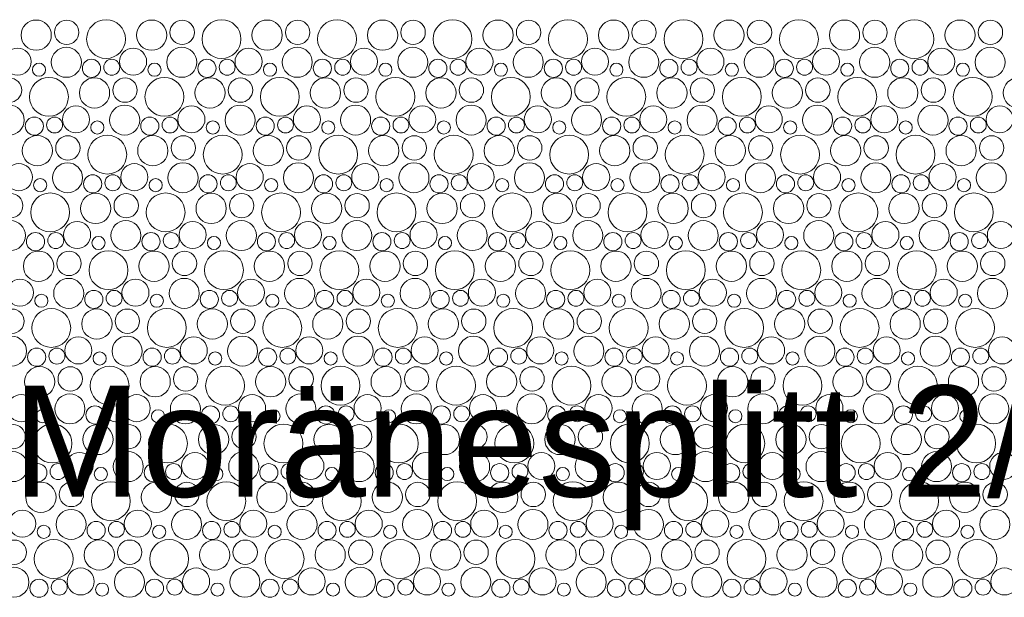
# Model space of a CAD drawing. Header units: metres. Extents: x -167 to 338, y -186 to 508.
# Tile 180 of 256: x 86.53 to 89.64, y 25.72 to 27.54. Entities that reach past the tile are written whole.
import ezdxf

# ---------------------------------------------------------------- set-up
doc = ezdxf.new("R2010")
doc.units = ezdxf.units.M
doc.header["$MEASUREMENT"] = 0
doc.linetypes.add('Öffnungslinie Tür Fenster', pattern=[0.23, 0.15, -0.08])
doc.layers.add('60 Gelände 2D Übersicht', color=7, linetype='Continuous')
doc.styles.add('ERSTELLTER_STIL_1', font='arial.ttf')

# ---------------------------------------------------------------- blocks, each defined once
blk = doc.blocks.new('*X46', base_point=(27236.1321, 33357.279))
at = {"layer": '60 Gelände 2D Übersicht', "color": 9, "linetype": 'Continuous', "lineweight": 18}
for centre, radius in [((86.5867, 27.4904), 0.0477), ((86.6827, 27.4992), 0.0384), ((86.8069, 27.478), 0.0612), ((86.9504, 27.4904), 0.0477), ((87.0465, 27.4992), 0.0384), ((87.1706, 27.478), 0.0612), ((87.3141, 27.4904), 0.0477), ((87.4102, 27.4992), 0.0384), ((87.5343, 27.478), 0.0612), ((87.6778, 27.4904), 0.0477), ((87.7739, 27.4992), 0.0384), ((87.898, 27.478), 0.0612), ((88.0415, 27.4904), 0.0477), ((88.1376, 27.4992), 0.0384), ((88.2617, 27.478), 0.0612), ((88.4053, 27.4904), 0.0477), ((88.5013, 27.4992), 0.0384), ((88.6254, 27.478), 0.0612), ((88.769, 27.4904), 0.0477), ((88.865, 27.4992), 0.0384), ((88.9891, 27.478), 0.0612), ((89.1327, 27.4904), 0.0477), ((89.2287, 27.4992), 0.0384), ((89.3528, 27.478), 0.0612), ((89.4964, 27.4904), 0.0477), ((89.5924, 27.4992), 0.0384), ((86.5283, 27.407), 0.0426), ((86.6817, 27.4049), 0.0473), ((86.892, 27.407), 0.0426), ((87.0454, 27.4049), 0.0473), ((87.2557, 27.407), 0.0426), ((87.4091, 27.4049), 0.0473), ((87.6194, 27.407), 0.0426), ((87.7729, 27.4049), 0.0473), ((87.9831, 27.407), 0.0426), ((88.1366, 27.4049), 0.0473), ((88.3468, 27.407), 0.0426), ((88.5003, 27.4049), 0.0473), ((88.7105, 27.407), 0.0426), ((88.864, 27.4049), 0.0473), ((89.0742, 27.407), 0.0426), ((89.2277, 27.4049), 0.0473), ((89.4379, 27.407), 0.0426), ((89.5914, 27.4049), 0.0473), ((86.5956, 27.3816), 0.0207), ((86.7608, 27.3858), 0.0286), ((86.8246, 27.3893), 0.0251), ((86.9593, 27.3816), 0.0207), ((87.1245, 27.3858), 0.0286), ((87.1883, 27.3893), 0.0251), ((87.323, 27.3816), 0.0207), ((87.4882, 27.3858), 0.0286), ((87.552, 27.3893), 0.0251), ((87.6867, 27.3816), 0.0207), ((87.8519, 27.3858), 0.0286), ((87.9157, 27.3893), 0.0251), ((88.0505, 27.3816), 0.0207), ((88.2156, 27.3858), 0.0286), ((88.2794, 27.3893), 0.0251), ((88.4142, 27.3816), 0.0207), ((88.5793, 27.3858), 0.0286), ((88.6431, 27.3893), 0.0251), ((88.7779, 27.3816), 0.0207), ((88.943, 27.3858), 0.0286), ((89.0068, 27.3893), 0.0251), ((89.1416, 27.3816), 0.0207), ((89.3067, 27.3858), 0.0286), ((89.3705, 27.3893), 0.0251), ((89.5053, 27.3816), 0.0207), ((86.5027, 27.3172), 0.0384), ((86.6269, 27.296), 0.0612), ((86.7704, 27.3084), 0.0477), ((86.8665, 27.3172), 0.0384), ((86.9906, 27.296), 0.0612), ((87.1341, 27.3084), 0.0477), ((87.2302, 27.3172), 0.0384), ((87.3543, 27.296), 0.0612), ((87.4978, 27.3084), 0.0477), ((87.5939, 27.3172), 0.0384), ((87.718, 27.296), 0.0612), ((87.8615, 27.3084), 0.0477), ((87.9576, 27.3172), 0.0384), ((88.0817, 27.296), 0.0612), ((88.2253, 27.3084), 0.0477), ((88.3213, 27.3172), 0.0384), ((88.4454, 27.296), 0.0612), ((88.589, 27.3084), 0.0477), ((88.685, 27.3172), 0.0384), ((88.8091, 27.296), 0.0612), ((88.9527, 27.3084), 0.0477), ((89.0487, 27.3172), 0.0384), ((89.1728, 27.296), 0.0612), ((89.3164, 27.3084), 0.0477), ((89.4124, 27.3172), 0.0384), ((89.5365, 27.296), 0.0612), ((89.6801, 27.3084), 0.0477), ((86.5017, 27.2229), 0.0473), ((86.712, 27.225), 0.0426), ((86.8654, 27.2229), 0.0473), ((87.0757, 27.225), 0.0426), ((87.2291, 27.2229), 0.0473), ((87.4394, 27.225), 0.0426), ((87.5929, 27.2229), 0.0473), ((87.8031, 27.225), 0.0426), ((87.9566, 27.2229), 0.0473), ((88.1668, 27.225), 0.0426), ((88.3203, 27.2229), 0.0473), ((88.5305, 27.225), 0.0426), ((88.684, 27.2229), 0.0473), ((88.8942, 27.225), 0.0426), ((89.0477, 27.2229), 0.0473), ((89.2579, 27.225), 0.0426), ((89.4114, 27.2229), 0.0473), ((89.6216, 27.225), 0.0426), ((86.5808, 27.2038), 0.0286), ((86.6446, 27.2073), 0.0251), ((86.9445, 27.2038), 0.0286), ((87.0083, 27.2073), 0.0251), ((87.3082, 27.2038), 0.0286), ((87.372, 27.2073), 0.0251), ((87.6719, 27.2038), 0.0286), ((87.7357, 27.2073), 0.0251), ((88.0356, 27.2038), 0.0286), ((88.0994, 27.2073), 0.0251), ((88.3993, 27.2038), 0.0286), ((88.4631, 27.2073), 0.0251), ((88.763, 27.2038), 0.0286), ((88.8268, 27.2073), 0.0251), ((89.1267, 27.2038), 0.0286), ((89.1905, 27.2073), 0.0251), ((89.4904, 27.2038), 0.0286), ((89.5542, 27.2073), 0.0251), ((86.7793, 27.1996), 0.0207), ((87.143, 27.1996), 0.0207), ((87.5067, 27.1996), 0.0207), ((87.8705, 27.1996), 0.0207), ((88.2342, 27.1996), 0.0207), ((88.5979, 27.1996), 0.0207), ((88.9616, 27.1996), 0.0207), ((89.3253, 27.1996), 0.0207), ((86.5904, 27.1264), 0.0477), ((86.6865, 27.1352), 0.0384), ((86.8106, 27.114), 0.0612), ((86.9541, 27.1264), 0.0477), ((87.0502, 27.1352), 0.0384), ((87.1743, 27.114), 0.0612), ((87.3178, 27.1264), 0.0477), ((87.4139, 27.1352), 0.0384), ((87.538, 27.114), 0.0612), ((87.6815, 27.1264), 0.0477), ((87.7776, 27.1352), 0.0384), ((87.9017, 27.114), 0.0612), ((88.0453, 27.1264), 0.0477), ((88.1413, 27.1352), 0.0384), ((88.2654, 27.114), 0.0612), ((88.409, 27.1264), 0.0477), ((88.505, 27.1352), 0.0384), ((88.6291, 27.114), 0.0612), ((88.7727, 27.1264), 0.0477), ((88.8687, 27.1352), 0.0384), ((88.9928, 27.114), 0.0612), ((89.1364, 27.1264), 0.0477), ((89.2324, 27.1352), 0.0384), ((89.3565, 27.114), 0.0612), ((89.5001, 27.1264), 0.0477), ((89.5961, 27.1352), 0.0384), ((86.532, 27.043), 0.0426), ((86.6854, 27.0409), 0.0473), ((86.8957, 27.043), 0.0426), ((87.0491, 27.0409), 0.0473), ((87.2594, 27.043), 0.0426), ((87.4129, 27.0409), 0.0473), ((87.6231, 27.043), 0.0426), ((87.7766, 27.0409), 0.0473), ((87.9868, 27.043), 0.0426), ((88.1403, 27.0409), 0.0473), ((88.3505, 27.043), 0.0426), ((88.504, 27.0409), 0.0473), ((88.7142, 27.043), 0.0426), ((88.8677, 27.0409), 0.0473), ((89.0779, 27.043), 0.0426), ((89.2314, 27.0409), 0.0473), ((89.4416, 27.043), 0.0426), ((89.5951, 27.0409), 0.0473), ((86.7645, 27.0218), 0.0286), ((86.8283, 27.0253), 0.0251), ((87.1282, 27.0218), 0.0286), ((87.192, 27.0253), 0.0251), ((87.4919, 27.0218), 0.0286), ((87.5557, 27.0253), 0.0251), ((87.8556, 27.0218), 0.0286), ((87.9194, 27.0253), 0.0251), ((88.2193, 27.0218), 0.0286), ((88.2831, 27.0253), 0.0251), ((88.583, 27.0218), 0.0286), ((88.6468, 27.0253), 0.0251), ((88.9467, 27.0218), 0.0286), ((89.0105, 27.0253), 0.0251), ((89.3104, 27.0218), 0.0286), ((89.3742, 27.0253), 0.0251), ((86.5993, 27.0176), 0.0207), ((86.963, 27.0176), 0.0207), ((87.3267, 27.0176), 0.0207), ((87.6905, 27.0176), 0.0207), ((88.0542, 27.0176), 0.0207), ((88.4179, 27.0176), 0.0207), ((88.7816, 27.0176), 0.0207), ((89.1453, 27.0176), 0.0207), ((89.509, 27.0176), 0.0207), ((86.5065, 26.9532), 0.0384), ((86.6306, 26.932), 0.0612), ((86.7741, 26.9444), 0.0477), ((86.8702, 26.9532), 0.0384), ((86.9943, 26.932), 0.0612), ((87.1378, 26.9444), 0.0477), ((87.2339, 26.9532), 0.0384), ((87.358, 26.932), 0.0612), ((87.5015, 26.9444), 0.0477), ((87.5976, 26.9532), 0.0384), ((87.7217, 26.932), 0.0612), ((87.8653, 26.9444), 0.0477), ((87.9613, 26.9532), 0.0384), ((88.0854, 26.932), 0.0612), ((88.229, 26.9444), 0.0477), ((88.325, 26.9532), 0.0384), ((88.4491, 26.932), 0.0612), ((88.5927, 26.9444), 0.0477), ((88.6887, 26.9532), 0.0384), ((88.8128, 26.932), 0.0612), ((88.9564, 26.9444), 0.0477), ((89.0524, 26.9532), 0.0384), ((89.1765, 26.932), 0.0612), ((89.3201, 26.9444), 0.0477), ((89.4161, 26.9532), 0.0384), ((89.5402, 26.932), 0.0612), ((86.5054, 26.8589), 0.0473), ((86.7157, 26.861), 0.0426), ((86.8691, 26.8589), 0.0473), ((87.0794, 26.861), 0.0426), ((87.2329, 26.8589), 0.0473), ((87.4431, 26.861), 0.0426), ((87.5966, 26.8589), 0.0473), ((87.8068, 26.861), 0.0426), ((87.9603, 26.8589), 0.0473), ((88.1705, 26.861), 0.0426), ((88.324, 26.8589), 0.0473), ((88.5342, 26.861), 0.0426), ((88.6877, 26.8589), 0.0473), ((88.8979, 26.861), 0.0426), ((89.0514, 26.8589), 0.0473), ((89.2616, 26.861), 0.0426), ((89.4151, 26.8589), 0.0473), ((89.6253, 26.861), 0.0426), ((86.5845, 26.8398), 0.0286), ((86.6483, 26.8433), 0.0251), ((86.9482, 26.8398), 0.0286), ((87.012, 26.8433), 0.0251), ((87.3119, 26.8398), 0.0286), ((87.3757, 26.8433), 0.0251), ((87.6756, 26.8398), 0.0286), ((87.7394, 26.8433), 0.0251), ((88.0393, 26.8398), 0.0286), ((88.1031, 26.8433), 0.0251), ((88.403, 26.8398), 0.0286), ((88.4668, 26.8433), 0.0251), ((88.7667, 26.8398), 0.0286), ((88.8305, 26.8433), 0.0251), ((89.1304, 26.8398), 0.0286), ((89.1942, 26.8433), 0.0251), ((89.4941, 26.8398), 0.0286), ((89.558, 26.8433), 0.0251), ((86.783, 26.8356), 0.0207), ((87.1467, 26.8356), 0.0207), ((87.5105, 26.8356), 0.0207), ((87.8742, 26.8356), 0.0207), ((88.2379, 26.8356), 0.0207), ((88.6016, 26.8356), 0.0207), ((88.9653, 26.8356), 0.0207), ((89.329, 26.8356), 0.0207), ((86.5941, 26.7624), 0.0477), ((86.6902, 26.7712), 0.0384), ((86.8143, 26.75), 0.0612), ((86.9578, 26.7624), 0.0477), ((87.0539, 26.7712), 0.0384), ((87.178, 26.75), 0.0612), ((87.3215, 26.7624), 0.0477), ((87.4176, 26.7712), 0.0384), ((87.5417, 26.75), 0.0612), ((87.6853, 26.7624), 0.0477), ((87.7813, 26.7712), 0.0384), ((87.9054, 26.75), 0.0612), ((88.049, 26.7624), 0.0477), ((88.145, 26.7712), 0.0384), ((88.2691, 26.75), 0.0612), ((88.4127, 26.7624), 0.0477), ((88.5087, 26.7712), 0.0384), ((88.6328, 26.75), 0.0612), ((88.7764, 26.7624), 0.0477), ((88.8724, 26.7712), 0.0384), ((88.9965, 26.75), 0.0612), ((89.1401, 26.7624), 0.0477), ((89.2361, 26.7712), 0.0384), ((89.3602, 26.75), 0.0612), ((89.5038, 26.7624), 0.0477), ((89.5998, 26.7712), 0.0384), ((86.5357, 26.6791), 0.0426), ((86.6891, 26.6769), 0.0473), ((86.8994, 26.6791), 0.0426), ((87.0529, 26.6769), 0.0473), ((87.2631, 26.6791), 0.0426), ((87.4166, 26.6769), 0.0473), ((87.6268, 26.6791), 0.0426), ((87.7803, 26.6769), 0.0473), ((87.9905, 26.6791), 0.0426), ((88.144, 26.6769), 0.0473), ((88.3542, 26.6791), 0.0426), ((88.5077, 26.6769), 0.0473), ((88.7179, 26.6791), 0.0426), ((88.8714, 26.6769), 0.0473), ((89.0816, 26.6791), 0.0426), ((89.2351, 26.6769), 0.0473), ((89.4453, 26.6791), 0.0426), ((89.5988, 26.6769), 0.0473), ((86.603, 26.6536), 0.0207), ((86.7682, 26.6578), 0.0286), ((86.832, 26.6613), 0.0251), ((86.9667, 26.6536), 0.0207), ((87.1319, 26.6578), 0.0286), ((87.1957, 26.6613), 0.0251), ((87.3305, 26.6536), 0.0207), ((87.4956, 26.6578), 0.0286), ((87.5594, 26.6613), 0.0251), ((87.6942, 26.6536), 0.0207), ((87.8593, 26.6578), 0.0286), ((87.9231, 26.6613), 0.0251), ((88.0579, 26.6536), 0.0207), ((88.223, 26.6578), 0.0286), ((88.2868, 26.6613), 0.0251), ((88.4216, 26.6536), 0.0207), ((88.5867, 26.6578), 0.0286), ((88.6505, 26.6613), 0.0251), ((88.7853, 26.6536), 0.0207), ((88.9504, 26.6578), 0.0286), ((89.0142, 26.6613), 0.0251), ((89.149, 26.6536), 0.0207), ((89.3141, 26.6578), 0.0286), ((89.378, 26.6613), 0.0251), ((89.5127, 26.6536), 0.0207), ((86.5102, 26.5892), 0.0384), ((86.6343, 26.568), 0.0612), ((86.7778, 26.5804), 0.0477), ((86.8739, 26.5892), 0.0384), ((86.998, 26.568), 0.0612), ((87.1415, 26.5804), 0.0477), ((87.2376, 26.5892), 0.0384), ((87.3617, 26.568), 0.0612), ((87.5053, 26.5804), 0.0477), ((87.6013, 26.5892), 0.0384), ((87.7254, 26.568), 0.0612), ((87.869, 26.5804), 0.0477), ((87.965, 26.5892), 0.0384), ((88.0891, 26.568), 0.0612), ((88.2327, 26.5804), 0.0477), ((88.3287, 26.5892), 0.0384), ((88.4528, 26.568), 0.0612), ((88.5964, 26.5804), 0.0477), ((88.6924, 26.5892), 0.0384), ((88.8165, 26.568), 0.0612), ((88.9601, 26.5804), 0.0477), ((89.0561, 26.5892), 0.0384), ((89.1802, 26.568), 0.0612), ((89.3238, 26.5804), 0.0477), ((89.4198, 26.5892), 0.0384), ((89.5439, 26.568), 0.0612), ((86.5091, 26.4949), 0.0473), ((86.7194, 26.4971), 0.0426), ((86.8729, 26.4949), 0.0473), ((87.0831, 26.4971), 0.0426), ((87.2366, 26.4949), 0.0473), ((87.4468, 26.4971), 0.0426), ((87.6003, 26.4949), 0.0473), ((87.8105, 26.4971), 0.0426), ((87.964, 26.4949), 0.0473), ((88.1742, 26.4971), 0.0426), ((88.3277, 26.4949), 0.0473), ((88.5379, 26.4971), 0.0426), ((88.6914, 26.4949), 0.0473), ((88.9016, 26.4971), 0.0426), ((89.0551, 26.4949), 0.0473), ((89.2653, 26.4971), 0.0426), ((89.4188, 26.4949), 0.0473), ((89.629, 26.4971), 0.0426), ((86.5882, 26.4758), 0.0286), ((86.652, 26.4793), 0.0251), ((86.7867, 26.4716), 0.0207), ((86.9519, 26.4758), 0.0286), ((87.0157, 26.4793), 0.0251), ((87.1505, 26.4716), 0.0207), ((87.3156, 26.4758), 0.0286), ((87.3794, 26.4793), 0.0251), ((87.5142, 26.4716), 0.0207), ((87.6793, 26.4758), 0.0286), ((87.7431, 26.4793), 0.0251), ((87.8779, 26.4716), 0.0207), ((88.043, 26.4758), 0.0286), ((88.1068, 26.4793), 0.0251), ((88.2416, 26.4716), 0.0207), ((88.4067, 26.4758), 0.0286), ((88.4705, 26.4793), 0.0251), ((88.6053, 26.4716), 0.0207), ((88.7704, 26.4758), 0.0286), ((88.8342, 26.4793), 0.0251), ((88.969, 26.4716), 0.0207), ((89.1341, 26.4758), 0.0286), ((89.198, 26.4793), 0.0251), ((89.3327, 26.4716), 0.0207), ((89.4978, 26.4758), 0.0286), ((89.5617, 26.4793), 0.0251), ((86.5978, 26.3984), 0.0477), ((86.6939, 26.4073), 0.0384), ((86.818, 26.386), 0.0612), ((86.9615, 26.3984), 0.0477), ((87.0576, 26.4073), 0.0384), ((87.1817, 26.386), 0.0612), ((87.3253, 26.3984), 0.0477), ((87.4213, 26.4073), 0.0384), ((87.5454, 26.386), 0.0612), ((87.689, 26.3984), 0.0477), ((87.785, 26.4073), 0.0384), ((87.9091, 26.386), 0.0612), ((88.0527, 26.3984), 0.0477), ((88.1487, 26.4073), 0.0384), ((88.2728, 26.386), 0.0612), ((88.4164, 26.3984), 0.0477), ((88.5124, 26.4073), 0.0384), ((88.6365, 26.386), 0.0612), ((88.7801, 26.3984), 0.0477), ((88.8761, 26.4073), 0.0384), ((89.0002, 26.386), 0.0612), ((89.1438, 26.3984), 0.0477), ((89.2398, 26.4073), 0.0384), ((89.3639, 26.386), 0.0612), ((89.5075, 26.3984), 0.0477), ((89.6035, 26.4073), 0.0384), ((86.5394, 26.3151), 0.0426), ((86.6929, 26.3129), 0.0473), ((86.9031, 26.3151), 0.0426), ((87.0566, 26.3129), 0.0473), ((87.2668, 26.3151), 0.0426), ((87.4203, 26.3129), 0.0473), ((87.6305, 26.3151), 0.0426), ((87.784, 26.3129), 0.0473), ((87.9942, 26.3151), 0.0426), ((88.1477, 26.3129), 0.0473), ((88.3579, 26.3151), 0.0426), ((88.5114, 26.3129), 0.0473), ((88.7216, 26.3151), 0.0426), ((88.8751, 26.3129), 0.0473), ((89.0853, 26.3151), 0.0426), ((89.2388, 26.3129), 0.0473), ((89.449, 26.3151), 0.0426), ((89.6025, 26.3129), 0.0473), ((86.6067, 26.2896), 0.0207), ((86.7719, 26.2938), 0.0286), ((86.8357, 26.2973), 0.0251), ((86.9705, 26.2896), 0.0207), ((87.1356, 26.2938), 0.0286), ((87.1994, 26.2973), 0.0251), ((87.3342, 26.2896), 0.0207), ((87.4993, 26.2938), 0.0286), ((87.5631, 26.2973), 0.0251), ((87.6979, 26.2896), 0.0207), ((87.863, 26.2938), 0.0286), ((87.9268, 26.2973), 0.0251), ((88.0616, 26.2896), 0.0207), ((88.2267, 26.2938), 0.0286), ((88.2905, 26.2973), 0.0251), ((88.4253, 26.2896), 0.0207), ((88.5904, 26.2938), 0.0286), ((88.6542, 26.2973), 0.0251), ((88.789, 26.2896), 0.0207), ((88.9541, 26.2938), 0.0286), ((89.018, 26.2973), 0.0251), ((89.1527, 26.2896), 0.0207), ((89.3178, 26.2938), 0.0286), ((89.3817, 26.2973), 0.0251), ((89.5164, 26.2896), 0.0207), ((86.5139, 26.2253), 0.0384), ((86.638, 26.204), 0.0612), ((86.7815, 26.2164), 0.0477), ((86.8776, 26.2253), 0.0384), ((87.0017, 26.204), 0.0612), ((87.1453, 26.2164), 0.0477), ((87.2413, 26.2253), 0.0384), ((87.3654, 26.204), 0.0612), ((87.509, 26.2164), 0.0477), ((87.605, 26.2253), 0.0384), ((87.7291, 26.204), 0.0612), ((87.8727, 26.2164), 0.0477), ((87.9687, 26.2253), 0.0384), ((88.0928, 26.204), 0.0612), ((88.2364, 26.2164), 0.0477), ((88.3324, 26.2253), 0.0384), ((88.4565, 26.204), 0.0612), ((88.6001, 26.2164), 0.0477), ((88.6961, 26.2253), 0.0384), ((88.8202, 26.204), 0.0612), ((88.9638, 26.2164), 0.0477), ((89.0598, 26.2253), 0.0384), ((89.1839, 26.204), 0.0612), ((89.3275, 26.2164), 0.0477), ((89.4235, 26.2253), 0.0384), ((89.5476, 26.204), 0.0612), ((86.5129, 26.1309), 0.0473), ((86.7231, 26.1331), 0.0426), ((86.8766, 26.1309), 0.0473), ((87.0868, 26.1331), 0.0426), ((87.2403, 26.1309), 0.0473), ((87.4505, 26.1331), 0.0426), ((87.604, 26.1309), 0.0473), ((87.8142, 26.1331), 0.0426), ((87.9677, 26.1309), 0.0473), ((88.1779, 26.1331), 0.0426), ((88.3314, 26.1309), 0.0473), ((88.5416, 26.1331), 0.0426), ((88.6951, 26.1309), 0.0473), ((88.9053, 26.1331), 0.0426), ((89.0588, 26.1309), 0.0473), ((89.269, 26.1331), 0.0426), ((89.4225, 26.1309), 0.0473), ((89.6327, 26.1331), 0.0426), ((86.5919, 26.1118), 0.0286), ((86.6557, 26.1153), 0.0251), ((86.7905, 26.1076), 0.0207), ((86.9556, 26.1118), 0.0286), ((87.0194, 26.1153), 0.0251), ((87.1542, 26.1076), 0.0207), ((87.3193, 26.1118), 0.0286), ((87.3831, 26.1153), 0.0251), ((87.5179, 26.1076), 0.0207), ((87.683, 26.1118), 0.0286), ((87.7468, 26.1153), 0.0251), ((87.8816, 26.1076), 0.0207), ((88.0467, 26.1118), 0.0286), ((88.1105, 26.1153), 0.0251), ((88.2453, 26.1076), 0.0207), ((88.4104, 26.1118), 0.0286), ((88.4742, 26.1153), 0.0251), ((88.609, 26.1076), 0.0207), ((88.7741, 26.1118), 0.0286), ((88.838, 26.1153), 0.0251), ((88.9727, 26.1076), 0.0207), ((89.1378, 26.1118), 0.0286), ((89.2017, 26.1153), 0.0251), ((89.3364, 26.1076), 0.0207), ((89.5015, 26.1118), 0.0286), ((89.5654, 26.1153), 0.0251), ((86.6015, 26.0344), 0.0477), ((86.8217, 26.022), 0.0612), ((86.9653, 26.0344), 0.0477), ((87.1854, 26.022), 0.0612), ((87.329, 26.0344), 0.0477), ((87.5491, 26.022), 0.0612), ((87.6927, 26.0344), 0.0477), ((87.9128, 26.022), 0.0612), ((88.0564, 26.0344), 0.0477), ((88.2765, 26.022), 0.0612), ((88.4201, 26.0344), 0.0477), ((88.6402, 26.022), 0.0612), ((88.7838, 26.0344), 0.0477), ((89.0039, 26.022), 0.0612), ((89.1475, 26.0344), 0.0477), ((89.3676, 26.022), 0.0612), ((89.5112, 26.0344), 0.0477), ((86.6976, 26.0433), 0.0384), ((87.0613, 26.0433), 0.0384), ((87.425, 26.0433), 0.0384), ((87.7887, 26.0433), 0.0384), ((88.1524, 26.0433), 0.0384), ((88.5161, 26.0433), 0.0384), ((88.8798, 26.0433), 0.0384), ((89.2435, 26.0433), 0.0384), ((89.6072, 26.0433), 0.0384), ((86.5431, 25.9511), 0.0426), ((86.6966, 25.9489), 0.0473), ((86.9068, 25.9511), 0.0426), ((87.0603, 25.9489), 0.0473), ((87.2705, 25.9511), 0.0426), ((87.424, 25.9489), 0.0473), ((87.6342, 25.9511), 0.0426), ((87.7877, 25.9489), 0.0473), ((87.9979, 25.9511), 0.0426), ((88.1514, 25.9489), 0.0473), ((88.3616, 25.9511), 0.0426), ((88.5151, 25.9489), 0.0473), ((88.7253, 25.9511), 0.0426), ((88.8788, 25.9489), 0.0473), ((89.089, 25.9511), 0.0426), ((89.2425, 25.9489), 0.0473), ((89.4527, 25.9511), 0.0426), ((89.6062, 25.9489), 0.0473), ((86.7756, 25.9298), 0.0286), ((86.8394, 25.9333), 0.0251), ((87.1393, 25.9298), 0.0286), ((87.2031, 25.9333), 0.0251), ((87.503, 25.9298), 0.0286), ((87.5668, 25.9333), 0.0251), ((87.8667, 25.9298), 0.0286), ((87.9305, 25.9333), 0.0251), ((88.2304, 25.9298), 0.0286), ((88.2942, 25.9333), 0.0251), ((88.5941, 25.9298), 0.0286), ((88.658, 25.9333), 0.0251), ((88.9578, 25.9298), 0.0286), ((89.0217, 25.9333), 0.0251), ((89.3215, 25.9298), 0.0286), ((89.3854, 25.9333), 0.0251), ((86.6105, 25.9256), 0.0207), ((86.9742, 25.9256), 0.0207), ((87.3379, 25.9256), 0.0207), ((87.7016, 25.9256), 0.0207), ((88.0653, 25.9256), 0.0207), ((88.429, 25.9256), 0.0207), ((88.7927, 25.9256), 0.0207), ((89.1564, 25.9256), 0.0207), ((89.5201, 25.9256), 0.0207), ((86.5176, 25.8613), 0.0384), ((86.6417, 25.84), 0.0612), ((86.7853, 25.8524), 0.0477), ((86.8813, 25.8613), 0.0384), ((87.0054, 25.84), 0.0612), ((87.149, 25.8524), 0.0477), ((87.245, 25.8613), 0.0384), ((87.3691, 25.84), 0.0612), ((87.5127, 25.8524), 0.0477), ((87.6087, 25.8613), 0.0384), ((87.7328, 25.84), 0.0612), ((87.8764, 25.8524), 0.0477), ((87.9724, 25.8613), 0.0384), ((88.0965, 25.84), 0.0612), ((88.2401, 25.8524), 0.0477), ((88.3361, 25.8613), 0.0384), ((88.4602, 25.84), 0.0612), ((88.6038, 25.8524), 0.0477), ((88.6998, 25.8613), 0.0384), ((88.8239, 25.84), 0.0612), ((88.9675, 25.8524), 0.0477), ((89.0635, 25.8613), 0.0384), ((89.1876, 25.84), 0.0612), ((89.3312, 25.8524), 0.0477), ((89.4272, 25.8613), 0.0384), ((89.5513, 25.84), 0.0612), ((86.5166, 25.7669), 0.0473), ((86.7268, 25.7691), 0.0426), ((86.8803, 25.7669), 0.0473), ((87.0905, 25.7691), 0.0426), ((87.244, 25.7669), 0.0473), ((87.4542, 25.7691), 0.0426), ((87.6077, 25.7669), 0.0473), ((87.8179, 25.7691), 0.0426), ((87.9714, 25.7669), 0.0473), ((88.1816, 25.7691), 0.0426), ((88.3351, 25.7669), 0.0473), ((88.5453, 25.7691), 0.0426), ((88.6988, 25.7669), 0.0473), ((88.909, 25.7691), 0.0426), ((89.0625, 25.7669), 0.0473), ((89.2727, 25.7691), 0.0426), ((89.4262, 25.7669), 0.0473), ((89.6365, 25.7691), 0.0426), ((86.5956, 25.7478), 0.0286), ((86.6594, 25.7513), 0.0251), ((86.9593, 25.7478), 0.0286), ((87.0231, 25.7513), 0.0251), ((87.323, 25.7478), 0.0286), ((87.3868, 25.7513), 0.0251), ((87.6867, 25.7478), 0.0286), ((87.7505, 25.7513), 0.0251), ((88.0504, 25.7478), 0.0286), ((88.1142, 25.7513), 0.0251), ((88.4141, 25.7478), 0.0286), ((88.478, 25.7513), 0.0251), ((88.7778, 25.7478), 0.0286), ((88.8417, 25.7513), 0.0251), ((89.1415, 25.7478), 0.0286), ((89.2054, 25.7513), 0.0251), ((89.5053, 25.7478), 0.0286), ((89.5691, 25.7513), 0.0251), ((86.7942, 25.7436), 0.0207), ((87.1579, 25.7436), 0.0207), ((87.5216, 25.7436), 0.0207), ((87.8853, 25.7436), 0.0207), ((88.249, 25.7436), 0.0207), ((88.6127, 25.7436), 0.0207), ((88.9764, 25.7436), 0.0207), ((89.3401, 25.7436), 0.0207)]:
    blk.add_circle(centre, radius, dxfattribs=at)

msp = doc.modelspace()

# ---------------------------------------------------------------- block references
at = {"layer": '60 Gelände 2D Übersicht', "color": 9, "linetype": 'Öffnungslinie Tür Fenster', "lineweight": 18}
msp.add_blockref('*X46', (27236.1321, 33357.279), dxfattribs=at)

# ---------------------------------------------------------------- texts
at = {"layer": '60 Gelände 2D Übersicht', "color": 7, "lineweight": 13, "insert": (86.5112, 25.9305), "char_height": 0.35, "attachment_point": 7, "style": 'ERSTELLTER_STIL_1'}
msp.add_mtext('\\A1;{\\pql;\\fArial|b0|i0|c0|p0;\\W1.000000;Moränesplitt 2/5 178,62 m\\fArial|b0|i0|c0|p0;\\W1.000000;\\A1{\\H.66x;\\S2^  ;}}', dxfattribs=at)

doc.saveas('drawing.dxf')
